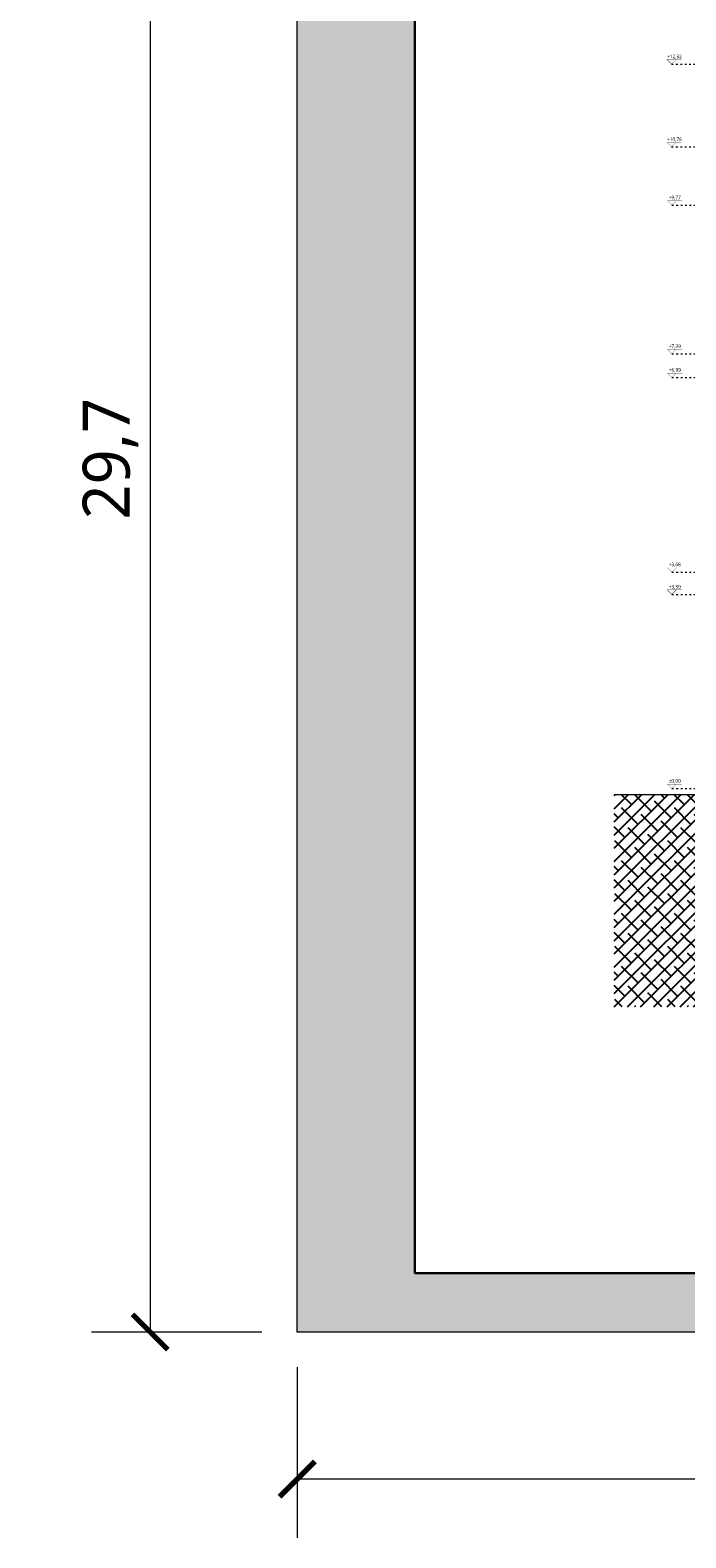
# Model space of a CAD drawing. Header units: millimetres. Extents: x -221 to 149158, y -114258 to 0.
# Tile 49 of 219: x 76186 to 77300, y -47016 to -44452. Entities that reach past the tile are written whole.
import ezdxf
from ezdxf.enums import TextEntityAlignment as Align

# ---------------------------------------------------------------- set-up
doc = ezdxf.new("R2010")
doc.units = ezdxf.units.MM
doc.linetypes.add('ACAD_ISO03W100', pattern=[30, 12, -18])
doc.layers.get('0').update_dxf_attribs({"lineweight": 0})
for name, color, linetype, lineweight in [('A-opisram.ART', 250, 'Continuous', 0), ('opis..KF', 250, 'Continuous', 15), ('wymiar..KF', 12, 'Continuous', 5), ('ściany ist..KF', 61, 'Continuous', 5)]:
    doc.layers.add(name, color=color, linetype=linetype, lineweight=lineweight)
doc.layers.add('A-pomocram.ART', color=254, linetype='Continuous', lineweight=0, plot=False)
doc.layers.add('A-wymram.ART', color=10, linetype='Continuous', lineweight=5, plot=False)
doc.layers.add('A-przekrycieram.ART', color=7, linetype='Continuous', lineweight=0, true_color=0xffffff)
doc.layers.add('szraf', color=7, linetype='Continuous', true_color=0xd9d9d9)
doc.styles.add('ARCH', font='segoeuil.ttf')
doc.styles.add('kamil', font='GOTHIC.TTF')
doc.dimstyles.new('50..KF', dxfattribs={"dimscale": 0.5, "dimtxt": 12, "dimasz": 10, "dimexe": 5, "dimexo": 5, "dimgap": 3, "dimtad": 1, "dimdec": 1, "dimrnd": 0.5, "dimtxsty": 'kamil', "dimblk": 'ARCHTICK', "dimcen": 0, "dimclrd": 256, "dimclre": 256, "dimclrt": 256, "dimadec": 0, "dimazin": 0, "dimtfac": 1, "dimtdec": 1, "dimtofl": 0, "dimtmove": 0, "dimatfit": 3, "dimfxl": 10, "dimfxlon": 1, "dimlwd": 0, "dimlwe": 0, "dimarcsym": 0})
doc.dimstyles.new('RAMKA', dxfattribs={"dimscale": 20, "dimtxt": 4, "dimasz": 3, "dimexe": 5, "dimexo": 3, "dimgap": 1, "dimtad": 1, "dimdec": 1, "dimlfac": 0.01, "dimtxsty": 'ARCH', "dimblk": 'ARCHTICK', "dimcen": 0, "dimclrd": 256, "dimclre": 256, "dimclrt": 256, "dimadec": 0, "dimazin": 0, "dimtfac": 1, "dimtdec": 1, "dimtofl": 0, "dimtmove": 1, "dimatfit": 3, "dimfxl": 10, "dimfxlon": 1, "dimlwd": 0, "dimlwe": 0, "dimarcsym": 0})

# ---------------------------------------------------------------- blocks, each defined once
blk = doc.blocks.new('*U1062')
at = {"layer": 'opis..KF', "const_width": 1}
for points in [[(35, 15), (-15, 15), (0, 0), (15, 15)], [(4206.9, 15), (4156.9, 15), (4171.9, 0), (4186.9, 15)]]:
    blk.add_lwpolyline(points, dxfattribs=at)
at = {"layer": 'opis..KF', "linetype": 'ACAD_ISO03W100', "ltscale": 0.5}
blk.add_lwpolyline([(0, 0), (4171.9, 0)], dxfattribs=at)
at = {"layer": 'opis..KF', "style": 'ARCH'}
for tag, p in [('±2', (10, 26)), ('±22', (4181.9, 26))]:
    blk.add_attdef(tag, text='', height=12, dxfattribs=at).set_placement(p, align=Align.MIDDLE_CENTER)
blk = doc.blocks.new('_ArchTick')
at = {"color": 0, "linetype": 'ByBlock', "const_width": 0.15}
blk.add_lwpolyline([(-0.5, -0.5), (0.5, 0.5)], dxfattribs=at)
blk = doc.blocks.new('*D1066')
at = {"layer": 'A-wymram.ART', "linetype": 'Continuous', "lineweight": 0, "transparency": 16777216}
for p, q in [((-60, 2970), (-350, 2970)), ((-250, 2970), (-250, 0)), ((-60, 0), (-350, 0))]:
    blk.add_line(p, q, dxfattribs=at)
at = {"layer": 'Defpoints', "color": 0, "lineweight": 35, "transparency": 16777216}
for p in [(0, 2970), (0, 0), (-250, 0)]:
    blk.add_point(p, dxfattribs=at)
at = {"layer": 'A-wymram.ART', "lineweight": 0, "transparency": 16777216, "xscale": 60, "yscale": 60, "zscale": 60}
for p, rotation in [((-250, 2970), 90), ((-250, 0), 270)]:
    blk.add_blockref('_ArchTick', p, dxfattribs=dict(at, rotation=rotation))
at = {"layer": 'A-wymram.ART', "transparency": 16777216, "insert": (-317.6, 1485), "char_height": 80, "attachment_point": 5, "rotation": 90, "style": 'ARCH'}
blk.add_mtext('29,7', dxfattribs=at)
blk = doc.blocks.new('*D1067')
at = {"layer": 'A-wymram.ART', "linetype": 'Continuous', "lineweight": 0, "transparency": 16777216}
for p, q in [((0, -60), (0, -350)), ((4200, -60), (4200, -350)), ((4200, -250), (0, -250))]:
    blk.add_line(p, q, dxfattribs=at)
at = {"layer": 'Defpoints', "color": 0, "lineweight": 35, "transparency": 16777216}
for p in [(0, 0), (4200, 0), (0, -250)]:
    blk.add_point(p, dxfattribs=at)
at = {"layer": 'A-wymram.ART', "lineweight": 0, "transparency": 16777216, "xscale": 60, "yscale": 60, "zscale": 60, "rotation": 180}
blk.add_blockref('_ArchTick', (0, -250), dxfattribs=at)
at = {"layer": 'A-wymram.ART', "lineweight": 0, "transparency": 16777216, "xscale": 60, "yscale": 60, "zscale": 60}
blk.add_blockref('_ArchTick', (4200, -250), dxfattribs=at)
at = {"layer": 'A-wymram.ART', "transparency": 16777216, "insert": (2100, -189.3), "char_height": 80, "attachment_point": 5, "style": 'ARCH'}
blk.add_mtext('42', dxfattribs=at)
blk = doc.blocks.new('*D1223')
at = {"layer": 'Defpoints', "color": 0, "transparency": 16777216}
for p in [(14.6, -45373.8), (78825.7, -45373.8), (0, -45411.7)]:
    blk.add_point(p, dxfattribs=at)
at = {"layer": 'wymiar..KF', "linetype": 'Continuous', "lineweight": 0, "transparency": 16777216}
for p, q in [((19.6, -45373.8), (12.1, -45373.8)), ((14.6, -45411.7), (14.6, -45373.8)), ((9.6, -45411.7), (17.1, -45411.7))]:
    blk.add_line(p, q, dxfattribs=at)
at = {"layer": 'wymiar..KF', "lineweight": 0, "transparency": 16777216, "xscale": 5, "yscale": 5, "zscale": 5}
for p, rotation in [((14.6, -45373.8), 90), ((14.6, -45411.7), 270)]:
    blk.add_blockref('_ArchTick', p, dxfattribs=dict(at, rotation=rotation))
at = {"layer": 'wymiar..KF', "transparency": 16777216, "insert": (10, -45392.7), "char_height": 6, "attachment_point": 5, "rotation": 90, "style": 'kamil'}
blk.add_mtext('38', dxfattribs=at)
blk = doc.blocks.new('*U1697')
at = {"layer": 'A-przekrycieram.ART'}
h = blk.add_hatch(color=256, dxfattribs=at)
h.dxf.hatch_style = 1
h.paths.add_polyline_path([(0, 2970), (4200, 2970), (4200, 0), (0, 0)])
h.paths.add_polyline_path([(200, 2870), (4100, 2870), (4100, 100), (200, 100)], flags=16)
at = {"layer": 'A-opisram.ART', "lineweight": 30}
blk.add_lwpolyline([(200, 2870), (4100, 2870), (4100, 100), (200, 100)], close=True, dxfattribs=at)
at = {"layer": 'A-pomocram.ART'}
blk.add_lwpolyline([(0, 2970), (4200, 2970), (4200, 0), (0, 0)], close=True, dxfattribs=at)
at = {"layer": 'A-wymram.ART'}
dim = blk.add_linear_dim(base=(-250, 0), p1=(0, 2970), p2=(0, 0), angle=90, dimstyle='RAMKA', dxfattribs=at)
dim.commit()
dim.dimension.update_dxf_attribs({"geometry": '*D1066', "text_midpoint": (-317.59, 1485)})
dim = blk.add_linear_dim(base=(0, -250), p1=(4200, 0), p2=(0, 0), dimstyle='RAMKA', dxfattribs=at)
dim.commit()
dim.dimension.update_dxf_attribs({"geometry": '*D1067', "text_midpoint": (2100, -189.33)})

msp = doc.modelspace()

# ---------------------------------------------------------------- hatches: boundary and pattern name
at = {"layer": 'szraf', "linetype": 'ByBlock'}
h = msp.add_hatch(dxfattribs=at)
h.set_pattern_fill('ANSI38', color=9, scale=5)
h.set_pattern_definition([(45, (-89555.768, 748.457), (-11.2253202, 11.2253202), []), (135, (-89555.768, 748.457), (-33.6759605, 11.2253202), [39.6875, -23.8125])])
h.paths.add_polyline_path([(77178.26, -45751.79), (77178.26, -46112.83), (79409.51, -46112.83), (79409.51, -45751.79), (79221.96, -45751.79), (79221.96, -45941.79), (79175.96, -45941.79), (79175.96, -45781.79), (78605.96, -45781.79), (78605.96, -45941.79), (78575.96, -45941.79), (78575.96, -45781.79), (78063.96, -45781.79), (78063.96, -45941.79), (78033.96, -45941.79), (78033.96, -45781.79), (77463.96, -45781.79), (77463.96, -45941.79), (77417.96, -45941.79), (77417.96, -45751.79)])

# ---------------------------------------------------------------- linework, layer by layer
at = {"layer": 'ściany ist..KF', "linetype": 'ByBlock'}
msp.add_line((77178.26, -45751.79), (77415.47, -45751.79), dxfattribs=at)

# ---------------------------------------------------------------- block references
msp.add_blockref('*U1697', (76639.68, -46666.02))
at = {"layer": 'wymiar..KF', "xscale": 0.5, "yscale": 0.5, "zscale": 0.5}
for p, values in [((77275.74, -44509.96), {'±2': '+12,32', '±22': '+12,32'}), ((77275.74, -44650.8), {'±2': '+10,76', '±22': '+10,91'}), ((77276.3, -44749.8), {'±2': '+9,77', '±22': '+9,92'}), ((77276.3, -45002.79), {'±2': '+7,39', '±22': '+7,39'}), ((77276.39, -45043.02), {'±2': '+6,99', '±22': '+6,99'}), ((77276.3, -45373.79), {'±2': '+3,68', '±22': '+3,68'}), ((77276.3, -45411.69), {'±2': '+3,30', '±22': '+3,30'}), ((77276.3, -45741.79), {'±2': '±0,00', '±22': '±0,00'})]:
    msp.add_blockref('*U1062', p, dxfattribs=at).add_auto_attribs(values)

# ---------------------------------------------------------------- dimensions: what is measured, and where the dimension line sits
at = {"layer": 'wymiar..KF'}
dim = msp.add_linear_dim(base=(14.6, -45373.79), p1=(0, -45411.69), p2=(78825.71, -45373.79), angle=90, dimstyle='50..KF', override={"dimtmove": 1}, dxfattribs=at)
dim.commit()
dim.dimension.update_dxf_attribs({"geometry": '*D1223', "text_midpoint": (9.95, -45392.74)})

doc.saveas('drawing.dxf')
